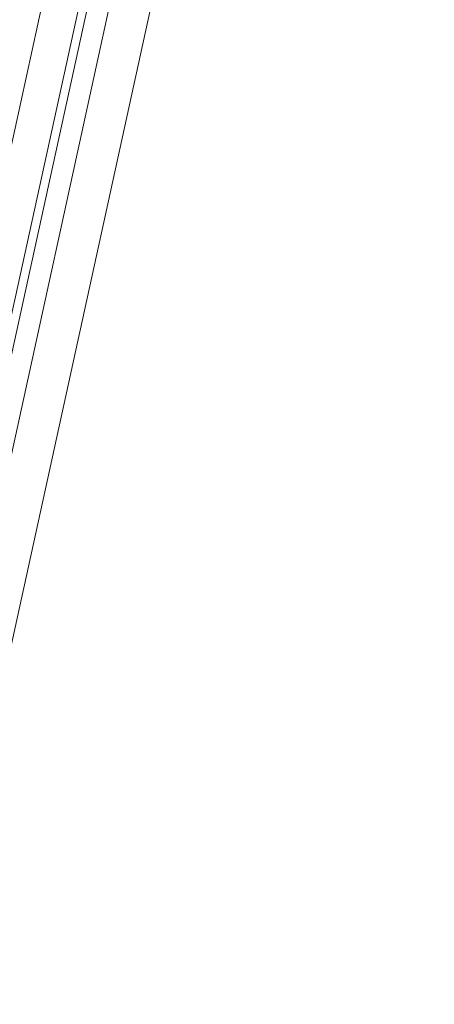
# Model space of a CAD drawing. Header units: metres. Extents: x 233012 to 233264, y 553571 to 554014.
# Tile 212 of 256: x 233204.3798 to 233204.4769, y 553836.221 to 553836.4518. Entities that reach past the tile are written whole.
import ezdxf

# ---------------------------------------------------------------- set-up
doc = ezdxf.new("R2010")
doc.units = ezdxf.units.M
doc.layers.add('A-NL30_stijlen_dorpels-pui', color=252, linetype='Continuous', lineweight=5)
doc.layers.add('A-NL30_wandopeningen', color=252, linetype='Continuous', lineweight=5)

# ---------------------------------------------------------------- blocks, each defined once
blk = doc.blocks.new('NLRS_31_WI_CWP_aluminium raam_gen_mie - AWS 65 BS kiep-2839039-01_Situatie')
at = {"layer": 'A-NL30_wandopeningen'}
for p, q in [((-0.2064, 0), (0.2065, 0)), ((-0.1994, -0.0085), (0.1994, -0.0085)), ((-0.2065, -0.0105), (0.2065, -0.0105)), ((-0.2065, -0.0155), (0.2065, -0.0155))]:
    blk.add_line(p, q, dxfattribs=at)
blk = doc.blocks.new('Rectangular Mullion - NLRS_31_CWM_vliesgevelprofiel bxh 50x200_gen_mie-2811612-01_Situatie')
at = {"layer": 'A-NL30_stijlen_dorpels-pui'}
blk.add_line((233203.5898, 553832.70425), (233203.70738, 553833.24153), dxfattribs=at)

msp = doc.modelspace()

# ---------------------------------------------------------------- block references
at = {"layer": 'A-NL30_stijlen_dorpels-pui'}
msp.add_blockref('Rectangular Mullion - NLRS_31_CWM_vliesgevelprofiel bxh 50x200_gen_mie-2811612-01_Situatie', (0.76957, 3.51678), dxfattribs=at)
at = {"layer": 'A-NL30_wandopeningen', "rotation": 77.65672900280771}
msp.add_blockref('NLRS_31_WI_CWP_aluminium raam_gen_mie - AWS 65 BS kiep-2839039-01_Situatie', (233204.39373, 553836.49502), dxfattribs=at)

doc.saveas('drawing.dxf')
